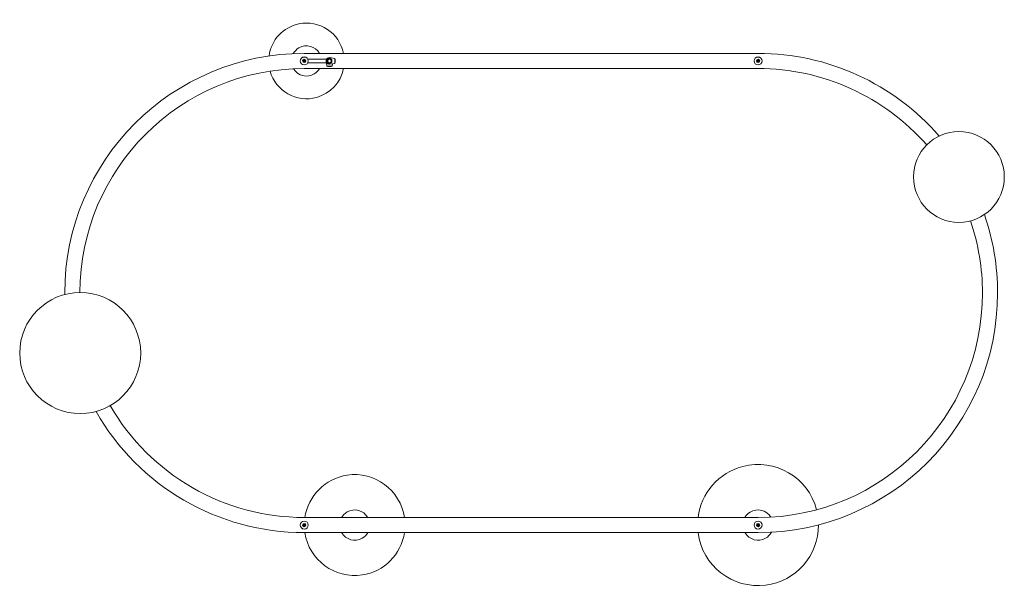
# Model space of a CAD drawing. Header units: millimetres. Extents: x 0 to 420, y 27 to 270.
import ezdxf

# ---------------------------------------------------------------- set-up
doc = ezdxf.new("R2010")
doc.units = ezdxf.units.MM
doc.header["$MEASUREMENT"] = 0
doc.layers.add('Visible (ANSI)', color=7, linetype='Continuous', lineweight=0)

msp = doc.modelspace()

# ---------------------------------------------------------------- linework, layer by layer
at = {"layer": 'Visible (ANSI)', "color": 18, "lineweight": 18, "true_color": 0x000000}
for p, q in [((315.08, 255.57), (121.42, 255.57)), ((124.8, 253.09), (122.97, 253.09)), ((124.8, 253.09), (129.88, 253.09)), ((130.98, 253.09), (129.88, 253.09)), ((132.18, 253.09), (131.86, 253.09)), ((134.41, 253.42), (132.41, 253.74)), ((134.44, 251.3), (134.44, 253.38)), ((134.55, 252.97), (134.46, 253.07)), ((134.55, 252.97), (134.55, 251.7)), ((315.08, 249.11), (121.42, 249.11)), ((122.97, 251.58), (124.8, 251.58)), ((124.8, 251.58), (129.88, 251.58)), ((129.88, 251.58), (130.98, 251.58)), ((130.87, 251.58), (131.1, 250.12)), ((131.14, 250.08), (133.22, 250.08)), ((131.55, 249.97), (131.45, 250.07)), ((132.82, 249.97), (131.55, 249.97)), ((131.86, 251.58), (132.18, 251.58)), ((132.41, 250.94), (134.41, 251.26)), ((132.82, 249.97), (132.91, 250.07)), ((133.27, 250.12), (133.42, 251.1)), ((134.55, 251.7), (134.46, 251.61)), ((315.08, 57.61), (121.42, 57.61)), ((315.08, 51.16), (121.42, 51.16))]:
    msp.add_line(p, q, dxfattribs=at)
for centre, radius in [((121.42, 252.34), 1.72), ((121.42, 252.34), 1.68), ((121.42, 252.34), 0.689), ((121.42, 252.34), 0.646), ((121.42, 252.34), 0.538), ((121.42, 252.34), 0.323), ((121.42, 252.34), 0.215), ((121.42, 252.34), 0.129), ((132.18, 252.34), 1.08), ((132.18, 252.34), 0.818), ((132.18, 252.34), 0.753), ((315.08, 252.34), 1.72), ((315.08, 252.34), 1.68), ((315.08, 252.34), 0.689), ((315.08, 252.34), 0.646), ((315.08, 252.34), 0.538), ((315.08, 252.34), 0.323), ((315.08, 252.34), 0.215), ((315.08, 252.34), 0.129), ((400.79, 202.85), 19.37), ((25.82, 127.74), 25.82), ((121.42, 54.38), 1.72), ((121.42, 54.38), 1.68), ((121.42, 54.38), 0.689), ((121.42, 54.38), 0.646), ((121.42, 54.38), 0.538), ((121.42, 54.38), 0.323), ((315.08, 54.38), 1.72), ((315.08, 54.38), 1.68), ((315.08, 54.38), 0.689), ((315.08, 54.38), 0.646), ((315.08, 54.38), 0.538), ((315.08, 54.38), 0.323), ((121.42, 54.38), 0.215), ((121.42, 54.38), 0.129), ((315.08, 54.38), 0.215), ((315.08, 54.38), 0.129)]:
    msp.add_circle(centre, radius, dxfattribs=at)
for points, knots in [([(138.2, 255.57), (136.42, 264.3), (127.9, 269.93), (119.17, 268.15), (112.42, 266.77), (107.3, 261.28), (106.39, 254.45)], [0, 0, 0, 0, 1, 1, 1, 2, 2, 2, 2]), ([(127.98, 255.57), (126.2, 258.65), (122.25, 259.71), (119.17, 257.93), (118.15, 257.34), (117.31, 256.49), (116.74, 255.46)], [0, 0, 0, 0, 1, 1, 1, 2, 2, 2, 2]), ([(121.42, 255.57), (64.98, 255.57), (19.22, 209.81), (19.22, 153.36), (19.22, 153.14), (19.22, 152.92), (19.22, 152.71)], [0, 0, 0, 0, 1, 1, 1, 2, 2, 2, 2]), ([(132.41, 253.74), (131.63, 253.86), (130.91, 253.34), (130.78, 252.56), (130.66, 251.79), (131.18, 251.06), (131.96, 250.94), (132.11, 250.91), (132.26, 250.91), (132.41, 250.94)], [0, 0, 0, 0, 1, 1, 1, 2, 2, 2, 3, 3, 3, 3]), ([(106.85, 247.99), (109.25, 239.41), (118.15, 234.4), (126.74, 236.8), (132.57, 238.43), (136.99, 243.18), (138.2, 249.11)], [0, 0, 0, 0, 1, 1, 1, 2, 2, 2, 2]), ([(116.87, 249), (118.71, 245.95), (122.68, 244.97), (125.73, 246.81), (126.66, 247.38), (127.44, 248.17), (127.98, 249.11)], [0, 0, 0, 0, 1, 1, 1, 2, 2, 2, 2]), ([(315.08, 51.16), (371.52, 51.16), (417.28, 96.91), (417.28, 153.36), (417.28, 164.75), (415.38, 176.05), (411.65, 186.81)], [0, 0, 0, 0, 1, 1, 1, 2, 2, 2, 2]), ([(315.08, 57.61), (367.96, 57.61), (410.83, 100.48), (410.83, 153.36), (410.83, 163.83), (409.11, 174.22), (405.75, 184.13)], [0, 0, 0, 0, 1, 1, 1, 2, 2, 2, 2]), ([(340.05, 60.93), (336.44, 74.72), (322.33, 82.97), (308.53, 79.36), (298.33, 76.69), (290.78, 68.08), (289.46, 57.61)], [0, 0, 0, 0, 1, 1, 1, 2, 2, 2, 2]), ([(164.22, 57.61), (162.43, 69.36), (151.46, 77.44), (139.71, 75.66), (130.4, 74.24), (123.08, 66.93), (121.67, 57.61)], [0, 0, 0, 0, 1, 1, 1, 2, 2, 2, 2]), ([(148.53, 57.61), (146.75, 60.7), (142.8, 61.76), (139.71, 59.97), (138.73, 59.41), (137.92, 58.59), (137.35, 57.61)], [0, 0, 0, 0, 1, 1, 1, 2, 2, 2, 2]), ([(320.57, 57.77), (318.7, 60.8), (314.73, 61.75), (311.69, 59.88), (310.78, 59.32), (310.02, 58.54), (309.49, 57.61)], [0, 0, 0, 0, 1, 1, 1, 2, 2, 2, 2]), ([(121.67, 51.16), (123.45, 39.41), (134.42, 31.33), (146.17, 33.11), (155.49, 34.52), (162.8, 41.84), (164.22, 51.16)], [0, 0, 0, 0, 1, 1, 1, 2, 2, 2, 2]), ([(137.35, 51.16), (139.13, 48.07), (143.08, 47.01), (146.17, 48.79), (147.15, 49.36), (147.97, 50.17), (148.53, 51.16)], [0, 0, 0, 0, 1, 1, 1, 2, 2, 2, 2]), ([(289.46, 51.16), (291.24, 37.01), (304.16, 26.98), (318.3, 28.77), (331.25, 30.4), (340.94, 41.43), (340.9, 54.47)], [0, 0, 0, 0, 1, 1, 1, 2, 2, 2, 2]), ([(309.49, 51.16), (311.27, 48.07), (315.22, 47.01), (318.3, 48.79), (319.34, 49.39), (320.19, 50.26), (320.75, 51.31)], [0, 0, 0, 0, 1, 1, 1, 2, 2, 2, 2])]:
    msp.add_open_spline(points, degree=3, knots=knots, dxfattribs=at)
for points in [[(134.44, 253.38), (134.44, 253.4), (134.43, 253.42), (134.41, 253.42)], [(134.44, 253.1), (134.44, 253.09), (134.45, 253.08), (134.46, 253.07)], [(392.34, 220.27), (372.92, 242.69), (344.73, 255.57), (315.08, 255.57)], [(121.42, 249.11), (68.62, 249.11), (25.79, 206.37), (25.68, 153.56)], [(131.1, 250.12), (131.11, 250.09), (131.12, 250.08), (131.14, 250.08)], [(131.45, 250.07), (131.45, 250.07), (131.43, 250.08), (131.42, 250.08)], [(132.94, 250.08), (132.93, 250.08), (132.92, 250.07), (132.91, 250.07)], [(133.22, 250.08), (133.24, 250.08), (133.26, 250.09), (133.27, 250.12)], [(134.41, 251.26), (134.43, 251.26), (134.44, 251.28), (134.44, 251.3)], [(134.46, 251.61), (134.45, 251.6), (134.44, 251.59), (134.44, 251.58)], [(387.06, 216.5), (368.88, 237.23), (342.65, 249.11), (315.08, 249.11)], [(38.6, 105.31), (55.74, 75.78), (87.29, 57.61), (121.42, 57.61)], [(32.59, 102.83), (50.76, 70.88), (84.68, 51.16), (121.42, 51.16)]]:
    msp.add_open_spline(points, degree=3, dxfattribs=at)

doc.saveas('drawing.dxf')
